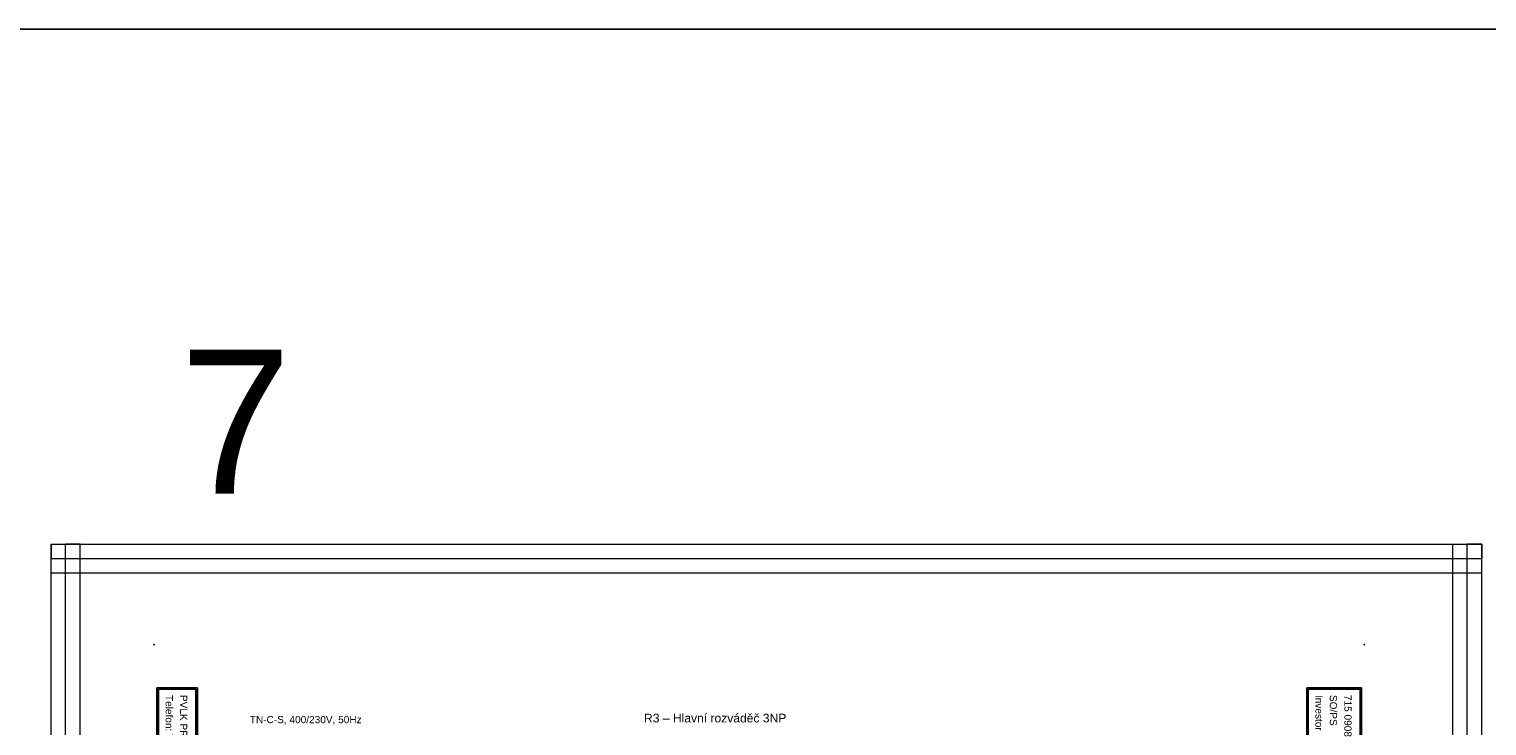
# Model space of a CAD drawing. Extents: x -3642 to 3381, y 3251 to 3904.
# Tile 22 of 41: x -405 to 101, y 3662 to 3904. Entities that reach past the tile are written whole.
import ezdxf
from ezdxf.enums import TextEntityAlignment as Align

# ---------------------------------------------------------------- set-up
doc = ezdxf.new("R2010")
doc.units = 0
doc.header["$MEASUREMENT"] = 0
for name, color, linetype in [('1-KRESBA', 7, 'Continuous'), ('__10-Popisy', 220, 'Continuous'), ('__Bílá', 7, 'Continuous'), ('__Oranžová', 30, 'Continuous'), ('__Vínová 220', 220, 'Continuous')]:
    doc.layers.add(name, color=color, linetype=linetype)
doc.styles.add('Arial', font='arial.ttf')

# ---------------------------------------------------------------- blocks, each defined once
blk = doc.blocks.new('BLK_Razítko_malé_pro_rozváděče')
at = {"layer": '__Bílá'}
for p, q in [((15, -1), (15, -20)), ((15, -1), (294, -1)), ((15.5, -1.5), (15.5, -19.5)), ((15.5, -1.5), (184.5, -1.5)), ((184.5, -1.5), (184.5, -19.5)), ((185, -1.5), (185, -19.5)), ((185, -1.5), (293.5, -1.5)), ((293.5, -19.5), (293.5, -1.5)), ((294, -20), (294, -1)), ((15, -20), (294, -20)), ((15.5, -19.5), (184.5, -19.5)), ((185, -19.5), (293.5, -19.5)), ((15, -405), (15, -419)), ((15, -405), (294, -405)), ((15.5, -405.5), (15.5, -418.5)), ((15.5, -405.5), (194.5, -405.5)), ((194.5, -405.5), (194.5, -418.5)), ((195, -405.5), (195, -418.5)), ((195, -405.5), (293.5, -405.5)), ((293.5, -405.5), (293.5, -418.5)), ((294, -405), (294, -419)), ((15, -419), (294, -419)), ((15.5, -418.5), (194.5, -418.5)), ((195, -418.5), (293.5, -418.5))]:
    blk.add_line(p, q, dxfattribs=at)
for p in [(0, 0), (300, 0), (0, -420), (300, -420)]:
    blk.add_point(p, dxfattribs=at)
at = {"layer": '__Bílá', "style": 'Arial'}
for s, height, p in [('Dokument', 2.5, (187, -7)), ('SO/PS', 2.5, (17.5, -12)), ('-', 3, (38, -7)), ('Vypracoval', 2.5, (187, -12)), ('-', 3, (210.5, -7)), ('Investor', 2.5, (17.5, -17)), ('-', 3, (38, -12)), ('Datum', 2.5, (187, -17)), ('-', 3, (210.5, -12)), ('-', 3, (38, -17)), ('-', 3, (210.5, -17)), ('PVLK PROJECT s.r.o. , Langrova 195/33,  787 01 Šumperk', 2.5, (17.5, -411)), ('Copyright © 2012 PVLK', 2.5, (197, -411)), ('Telefon: 773 836 685, mobil: 777 848 204, e-mail: %%Upavelka@pvlk.cz', 2.5, (17.5, -416)), ('Číslo dokumentu .....', 2.5, (197, -416))]:
    blk.add_text(s, height=height, dxfattribs=at).set_placement(p)
at = {"layer": '__Vínová 220', "char_height": 2.5, "attachment_point": 7, "style": 'Arial'}
for s, insert in [('715 0908', (17.5, -7)), ('Rozšíření výrobního areálu firmy PLASTKON PRODUCT, S.R.O.', (42.5, -7.75)), ('R3 – Hlavní rozváděč 3NP', (215, -7.75)), ('SO 02 - Novostavba skladovací haly s administrativní budovou', (42.5, -12.75)), ('Miroslav Pavelka', (215, -12.75)), ('Plastkon product, s.r.o., Hlavní 147, Mikulovice 790 84', (42.5, -17.75)), ('06/2016', (215, -17.75))]:
    blk.add_mtext(s, dxfattribs=dict(at, insert=insert))
at = {"layer": '__Vínová 220', "style": 'Arial'}
blk.add_attdef('ČÍSLO', text='', height=4, dxfattribs=at).set_placement((290, -416), align=Align.RIGHT)

msp = doc.modelspace()

# ---------------------------------------------------------------- linework, layer by layer
at = {"layer": '1-KRESBA', "color": 3}
msp.add_lwpolyline([(-3642.15, 3903.52), (3380.95, 3903.52), (3380.95, 3250.95), (-3642.15, 3250.95)], close=True, dxfattribs=at)
at = {"layer": '__Vínová 220', "lineweight": 0}
for p, q in [((-397.33, 3724.82), (-397.33, 3719.82)), ((-397.33, 3724.82), (99.08, 3724.82)), ((-397.33, 3358.74), (-397.33, 3724.82)), ((-397.33, 3724.82), (-392.33, 3724.82)), ((-392.33, 3358.74), (-392.33, 3724.82)), ((-387.33, 3724.82), (-392.33, 3724.82)), ((-387.33, 3358.74), (-387.33, 3724.82)), ((89.08, 3358.74), (89.08, 3724.82)), ((89.08, 3724.82), (94.08, 3724.82)), ((94.08, 3358.74), (94.08, 3724.82)), ((99.08, 3724.82), (94.08, 3724.82)), ((99.08, 3724.82), (99.08, 3719.82)), ((99.08, 3358.74), (99.08, 3724.82)), ((-397.33, 3714.82), (-397.33, 3719.82)), ((-397.33, 3719.82), (99.08, 3719.82)), ((99.08, 3714.82), (99.08, 3719.82)), ((-397.33, 3714.82), (99.08, 3714.82))]:
    msp.add_line(p, q, dxfattribs=at)

# ---------------------------------------------------------------- block references
at = {"layer": '1-KRESBA', "rotation": 270}
msp.add_blockref('BLK_Razítko_malé_pro_rozváděče', (58.39, 3690), dxfattribs=at).add_auto_attribs({'ČÍSLO': '24.7'})

# ---------------------------------------------------------------- texts
at = {"layer": '__10-Popisy', "style": 'Arial'}
msp.add_text('7', height=50, dxfattribs=at).set_placement((-352.76, 3742.31))
at = {"layer": '__Bílá', "insert": (-191.6, 3662.93), "char_height": 3, "attachment_point": 7, "style": 'Arial'}
msp.add_mtext('R3 – Hlavní rozváděč 3NP', dxfattribs=at)
at = {"layer": '__Oranžová', "lineweight": 0, "style": 'Arial'}
msp.add_text('TN-C-S, 400/230V, 50Hz', height=2.5, dxfattribs=at).set_placement((-328.41, 3662.71))

doc.saveas('drawing.dxf')
